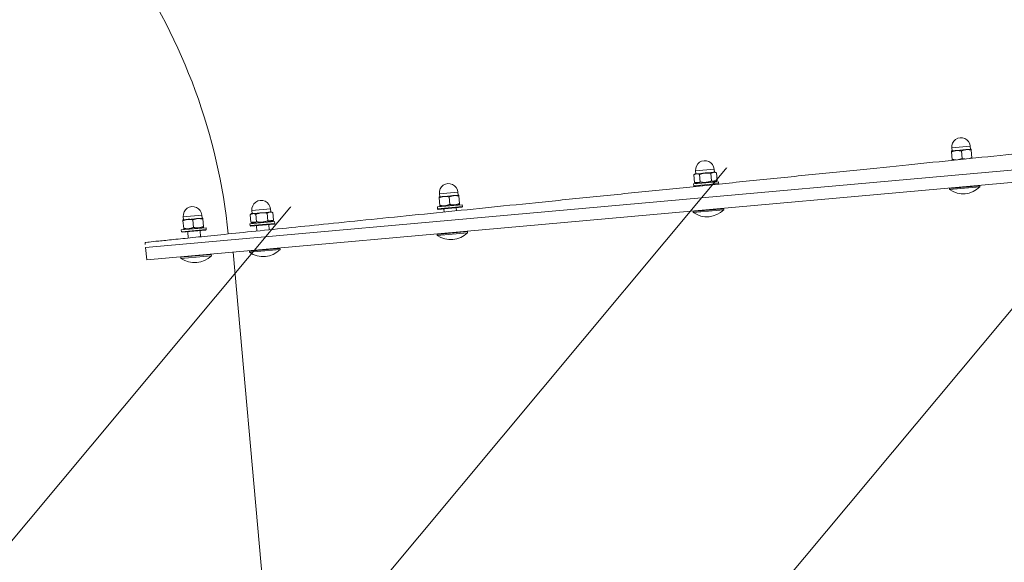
# Model space of a CAD drawing. Header units: metres. Extents: x 7493319 to 7493540, y 5986548 to 5986696.
# Tile 18 of 30: x 7493405.996 to 7493406.79, y 5986663.011 to 5986663.449. Entities that reach past the tile are written whole.
import ezdxf

# ---------------------------------------------------------------- set-up
doc = ezdxf.new("R2010")
doc.units = ezdxf.units.M
doc.header["$MEASUREMENT"] = 0
for name, color, linetype, lineweight in [('_k_kreskowanie', 250, 'CONTINUOUS', 5), ('_k_urzadzenia', 250, 'CONTINUOUS', 13), ('_k_widok', 7, 'CONTINUOUS', 18), ('_k_wymiar', 7, 'CONTINUOUS', 13), ('_k_ściany', 7, 'CONTINUOUS', 35)]:
    doc.layers.add(name, color=color, linetype=linetype, lineweight=lineweight)
doc.layers.add('_k_niewidoczna', color=72, linetype='CONTINUOUS', lineweight=9, plot=False)
doc.styles.add('GENERATED_STYLE_1', font='msgothic.ttc')

# ---------------------------------------------------------------- blocks, each defined once
blk = doc.blocks.new('3009EPZ')
at = {"layer": '_k_niewidoczna', "color": 1, "lineweight": 20, "insert": (-3.165554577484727, -0.2128368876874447), "char_height": 0.24, "width": 11.63444291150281, "attachment_point": 1, "line_spacing_factor": 1.55, "style": 'GENERATED_STYLE_1', "bg_fill": 2}
blk.add_mtext('\\A1;{\\f@MS Gothic|b0|i0|c238|p49;\\C256;\\P\\pxi-1,l1,t5;^I^I3009EPZ\\P\\pi-4,l4;^I}', dxfattribs=at)
blk = doc.blocks.new('42221')
at = {"layer": '_k_urzadzenia', "lineweight": 13}
for p, q in [((-3.832248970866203, 0.7282663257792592), (-3.832248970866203, 1.638266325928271)), ((-3.822248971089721, 1.638266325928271), (-3.822248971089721, 0.7282663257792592)), ((-3.822248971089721, 0.7282663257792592), (-3.822248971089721, 1.638266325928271)), ((-3.833460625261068, 1.378441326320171), (-3.833460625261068, 1.403091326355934)), ((-3.833460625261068, 1.403091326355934), (-3.832558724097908, 1.403091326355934)), ((-3.832558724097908, 1.378441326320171), (-3.832558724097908, 1.403091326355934)), ((-3.809440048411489, 1.39876632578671), (-3.803273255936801, 1.39876632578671)), ((-3.80255872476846, 1.394766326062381), (-3.80255872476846, 1.39876632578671)), ((-3.80255872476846, 1.398266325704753), (-3.800058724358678, 1.398266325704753)), ((-3.800058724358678, 1.38326632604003), (-3.800058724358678, 1.398266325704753)), ((-3.832558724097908, 1.39759645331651), (-3.832248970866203, 1.39759645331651)), ((-3.809440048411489, 1.390766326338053), (-3.803273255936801, 1.390766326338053)), ((-3.80255872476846, 1.386766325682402), (-3.80255872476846, 1.394766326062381)), ((-3.832558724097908, 1.388936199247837), (-3.832248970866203, 1.388936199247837)), ((-3.832558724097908, 1.383936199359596), (-3.832248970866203, 1.383936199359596)), ((-3.810164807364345, 1.382784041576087), (-3.81015457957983, 1.382766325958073)), ((-3.809440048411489, 1.382766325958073), (-3.803273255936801, 1.382766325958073)), ((-3.80255872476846, 1.382766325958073), (-3.80255872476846, 1.386766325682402)), ((-3.80255872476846, 1.38326632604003), (-3.800058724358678, 1.38326632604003)), ((-3.833460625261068, 1.378441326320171), (-3.832558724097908, 1.378441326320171)), ((-3.833460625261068, 1.170941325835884), (-3.833460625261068, 1.195591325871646)), ((-3.833460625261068, 1.195591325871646), (-3.832558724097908, 1.195591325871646)), ((-3.832558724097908, 1.170941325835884), (-3.832558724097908, 1.195591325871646)), ((-3.812443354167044, 1.192881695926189), (-3.812058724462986, 1.19326632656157)), ((-3.812058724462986, 1.19326632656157), (-3.812058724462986, 1.173266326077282)), ((-3.812058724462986, 1.19326632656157), (-3.810558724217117, 1.19326632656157)), ((-3.810558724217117, 1.19326632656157), (-3.810558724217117, 1.173266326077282)), ((-3.810558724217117, 1.190566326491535), (-3.809440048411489, 1.192503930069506)), ((-3.809440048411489, 1.192503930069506), (-3.803273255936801, 1.192503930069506)), ((-3.80255872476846, 1.191266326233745), (-3.803273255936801, 1.192503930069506)), ((-3.832558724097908, 1.188266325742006), (-3.832248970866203, 1.188266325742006)), ((-3.809440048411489, 1.187885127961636), (-3.803273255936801, 1.187885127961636)), ((-3.80255872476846, 1.190194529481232), (-3.80255872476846, 1.191266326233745)), ((-3.80255872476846, 1.190766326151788), (-3.800058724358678, 1.190766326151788)), ((-3.80255872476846, 1.183266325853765), (-3.80255872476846, 1.190194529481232)), ((-3.800058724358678, 1.175766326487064), (-3.800058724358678, 1.190766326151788)), ((-3.832558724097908, 1.178266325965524), (-3.832248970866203, 1.178266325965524)), ((-3.812618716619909, 1.178266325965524), (-3.812558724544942, 1.178266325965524)), ((-3.812558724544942, 1.173766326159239), (-3.812558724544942, 1.183266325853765)), ((-3.810558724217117, 1.175966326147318), (-3.809440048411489, 1.174028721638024)), ((-3.809440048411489, 1.178647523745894), (-3.803273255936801, 1.178647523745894)), ((-3.80255872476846, 1.17633812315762), (-3.80255872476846, 1.183266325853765)), ((-3.80255872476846, 1.175266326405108), (-3.80255872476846, 1.17633812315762)), ((-3.80255872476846, 1.175766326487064), (-3.800058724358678, 1.175766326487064)), ((-3.833460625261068, 1.170941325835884), (-3.832558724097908, 1.170941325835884)), ((-3.812558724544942, 1.173766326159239), (-3.812058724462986, 1.173266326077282)), ((-3.812058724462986, 1.173266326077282), (-3.810558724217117, 1.173266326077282)), ((-3.809440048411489, 1.174028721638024), (-3.803273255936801, 1.174028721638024)), ((-3.80255872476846, 1.175266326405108), (-3.803273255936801, 1.174028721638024)), ((-3.833460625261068, 0.9634413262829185), (-3.833460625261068, 0.9880913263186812)), ((-3.833460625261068, 0.9880913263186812), (-3.832558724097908, 0.9880913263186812)), ((-3.832558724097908, 0.9634413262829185), (-3.832558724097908, 0.9880913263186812)), ((-3.812558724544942, 0.985266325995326), (-3.812058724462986, 0.9857663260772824)), ((-3.812558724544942, 0.9662663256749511), (-3.812558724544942, 0.985266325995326)), ((-3.812058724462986, 0.9857663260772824), (-3.812058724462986, 0.9657663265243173)), ((-3.812058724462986, 0.9857663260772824), (-3.810558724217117, 0.9857663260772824)), ((-3.810558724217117, 0.9857663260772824), (-3.810558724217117, 0.9657663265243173)), ((-3.832558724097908, 0.9825964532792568), (-3.832248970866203, 0.9825964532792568)), ((-3.832558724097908, 0.9775964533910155), (-3.832248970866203, 0.9775964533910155)), ((-3.814988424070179, 0.9807663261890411), (-3.812558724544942, 0.9807663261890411)), ((-3.810558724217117, 0.983066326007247), (-3.81015457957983, 0.9837663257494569)), ((-3.809440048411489, 0.9837663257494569), (-3.803273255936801, 0.9837663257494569)), ((-3.80255872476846, 0.9797663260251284), (-3.80255872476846, 0.9837663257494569)), ((-3.80255872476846, 0.9832663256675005), (-3.800058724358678, 0.9832663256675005)), ((-3.80255872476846, 0.9717663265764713), (-3.80255872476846, 0.9797663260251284)), ((-3.800058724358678, 0.9682663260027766), (-3.800058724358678, 0.9832663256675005)), ((-3.815108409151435, 0.9707663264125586), (-3.812558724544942, 0.9707663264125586)), ((-3.809440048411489, 0.9757663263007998), (-3.803273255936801, 0.9757663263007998)), ((-3.80255872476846, 0.9677663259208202), (-3.80255872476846, 0.9717663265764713)), ((-3.833460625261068, 0.9634413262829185), (-3.832558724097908, 0.9634413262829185)), ((-3.832558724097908, 0.9689361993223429), (-3.832248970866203, 0.9689361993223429)), ((-3.812558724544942, 0.9662663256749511), (-3.812058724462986, 0.9657663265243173)), ((-3.812058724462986, 0.9657663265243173), (-3.810558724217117, 0.9657663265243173)), ((-3.810558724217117, 0.9684663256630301), (-3.81015457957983, 0.9677663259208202)), ((-3.809440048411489, 0.9677663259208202), (-3.803273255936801, 0.9677663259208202)), ((-3.80255872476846, 0.9682663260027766), (-3.800058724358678, 0.9682663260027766)), ((-3.833460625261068, 0.8115407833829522), (-3.833460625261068, 0.836190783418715)), ((-3.833460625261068, 0.836190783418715), (-3.832558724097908, 0.836190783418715)), ((-3.832558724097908, 0.8115407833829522), (-3.832558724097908, 0.836190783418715)), ((-3.832558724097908, 0.8306959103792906), (-3.832248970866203, 0.8306959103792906)), ((-3.816811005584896, 0.8288657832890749), (-3.812558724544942, 0.8288657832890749)), ((-3.812558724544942, 0.8333657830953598), (-3.812058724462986, 0.8338657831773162)), ((-3.812558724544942, 0.8143657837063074), (-3.812558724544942, 0.8333657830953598)), ((-3.812058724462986, 0.8338657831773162), (-3.812058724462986, 0.813865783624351)), ((-3.812058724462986, 0.8338657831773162), (-3.810558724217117, 0.8338657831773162)), ((-3.810558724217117, 0.8338657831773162), (-3.810558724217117, 0.813865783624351)), ((-3.810558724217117, 0.8311657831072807), (-3.809440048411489, 0.8331033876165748)), ((-3.809440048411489, 0.8331033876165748), (-3.803273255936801, 0.8331033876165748)), ((-3.809440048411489, 0.8284845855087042), (-3.803273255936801, 0.8284845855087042)), ((-3.80255872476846, 0.8318657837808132), (-3.803273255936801, 0.8331033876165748)), ((-3.80255872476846, 0.8307939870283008), (-3.80255872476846, 0.8318657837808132)), ((-3.80255872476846, 0.8313657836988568), (-3.800058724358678, 0.8313657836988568)), ((-3.80255872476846, 0.8238657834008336), (-3.80255872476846, 0.8307939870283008)), ((-3.800058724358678, 0.8163657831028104), (-3.800058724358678, 0.8313657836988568)), ((-3.832558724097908, 0.8220356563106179), (-3.832248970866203, 0.8220356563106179)), ((-3.816930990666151, 0.8188657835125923), (-3.812558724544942, 0.8188657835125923)), ((-3.809440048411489, 0.819246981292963), (-3.803273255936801, 0.819246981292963)), ((-3.80255872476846, 0.816937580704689), (-3.80255872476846, 0.8238657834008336)), ((-3.833460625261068, 0.8115407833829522), (-3.832558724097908, 0.8115407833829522)), ((-3.832558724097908, 0.8170356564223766), (-3.832248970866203, 0.8170356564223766)), ((-3.812558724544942, 0.8143657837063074), (-3.812058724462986, 0.813865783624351)), ((-3.812058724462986, 0.813865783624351), (-3.810558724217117, 0.813865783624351)), ((-3.810558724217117, 0.8165657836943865), (-3.809440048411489, 0.8146281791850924)), ((-3.809440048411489, 0.8146281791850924), (-3.803273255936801, 0.8146281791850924)), ((-3.80255872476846, 0.8158657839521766), (-3.803273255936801, 0.8146281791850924)), ((-3.80255872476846, 0.8158657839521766), (-3.80255872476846, 0.816937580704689)), ((-3.80255872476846, 0.8163657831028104), (-3.800058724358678, 0.8163657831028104)), ((-3.832248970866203, 0.7982663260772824), (-4.572248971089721, 0.7982663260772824)), ((-3.833460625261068, 0.7559413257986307), (-3.833460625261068, 0.7805913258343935)), ((-3.833460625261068, 0.7805913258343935), (-3.832558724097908, 0.7805913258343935)), ((-3.832558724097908, 0.7559413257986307), (-3.832558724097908, 0.7805913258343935)), ((-3.832558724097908, 0.7732663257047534), (-3.832248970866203, 0.7732663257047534)), ((-3.817478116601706, 0.7732663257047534), (-3.812558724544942, 0.7732663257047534)), ((-3.812558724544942, 0.7777663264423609), (-3.812058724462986, 0.7782663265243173)), ((-3.812558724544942, 0.7587663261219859), (-3.812558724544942, 0.7777663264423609)), ((-3.812058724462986, 0.7782663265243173), (-3.812058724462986, 0.7582663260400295)), ((-3.812058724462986, 0.7782663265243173), (-3.810558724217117, 0.7782663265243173)), ((-3.810558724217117, 0.7782663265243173), (-3.810558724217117, 0.7582663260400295)), ((-3.810558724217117, 0.7755663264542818), (-3.81015457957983, 0.7762663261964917)), ((-3.809440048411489, 0.7762663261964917), (-3.803273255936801, 0.7762663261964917)), ((-3.80255872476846, 0.7722663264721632), (-3.80255872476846, 0.7762663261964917)), ((-3.80255872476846, 0.7757663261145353), (-3.800058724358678, 0.7757663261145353)), ((-3.80255872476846, 0.7642663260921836), (-3.80255872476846, 0.7722663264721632)), ((-3.800058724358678, 0.7607663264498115), (-3.800058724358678, 0.7757663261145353)), ((-3.832558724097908, 0.7632663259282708), (-3.832248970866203, 0.7632663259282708)), ((-3.817598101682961, 0.7632663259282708), (-3.812558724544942, 0.7632663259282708)), ((-3.809440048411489, 0.7682663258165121), (-3.803273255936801, 0.7682663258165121)), ((-3.80255872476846, 0.7602663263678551), (-3.80255872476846, 0.7642663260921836)), ((-3.833460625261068, 0.7559413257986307), (-3.832558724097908, 0.7559413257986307)), ((-3.812558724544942, 0.7587663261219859), (-3.812058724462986, 0.7582663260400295)), ((-3.812058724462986, 0.7582663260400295), (-3.810558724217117, 0.7582663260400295)), ((-3.810558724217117, 0.760966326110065), (-3.81015457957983, 0.7602663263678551)), ((-3.809440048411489, 0.7602663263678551), (-3.803273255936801, 0.7602663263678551)), ((-3.80255872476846, 0.7607663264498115), (-3.800058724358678, 0.7607663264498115)), ((-3.822248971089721, 0.7282663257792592), (-3.832248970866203, 0.7282663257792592))]:
    blk.add_line(p, q, dxfattribs=at)
for centre, radius, start, end in [((-3.82292600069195, 0.3192198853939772), 1.246520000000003, 60.68437219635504, 89.31256856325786), ((-3.81873872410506, 1.390766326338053), 0.01920000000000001, 140.0643322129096, 219.9356677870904), ((-3.800058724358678, 1.390766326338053), 0.00750000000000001, 270, 90), ((-3.81873872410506, 1.183266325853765), 0.01920000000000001, 140.0643322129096, 219.9356677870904), ((-3.800058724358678, 1.183266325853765), 0.007500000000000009, 270, 90), ((-3.81873872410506, 0.9757663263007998), 0.01920000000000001, 140.0643322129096, 219.9356677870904), ((-3.800058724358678, 0.9757663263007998), 0.007500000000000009, 270, 90), ((-3.81873872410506, 0.8238657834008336), 0.01920000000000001, 140.0643322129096, 219.9356677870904), ((-3.800058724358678, 0.8238657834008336), 0.00750000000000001, 270, 90), ((-3.82292600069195, 0.3192198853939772), 0.4765200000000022, 60.68437219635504, 89.31256856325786), ((-3.81873872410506, 0.7682663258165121), 0.01920000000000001, 140.0643322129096, 219.9356677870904), ((-3.800058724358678, 0.7682663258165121), 0.007500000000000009, 270, 90), ((-3.822248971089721, 0.3217463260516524), 0.4065199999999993, 89.40371158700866, 90)]:
    blk.add_arc(centre, radius, start, end, dxfattribs=at)
blk.add_open_spline([(-3.818018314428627, 0.7282443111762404), (-3.818018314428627, 0.7282443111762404), (-3.818010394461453, 0.7289043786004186), (-3.817975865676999, 0.7317821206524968), (-3.817949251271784, 0.7340003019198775), (-3.817877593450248, 0.7399724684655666), (-3.817832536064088, 0.7437277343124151), (-3.817727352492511, 0.7524941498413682), (-3.81766723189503, 0.7575048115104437), (-3.817538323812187, 0.7682484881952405), (-3.817463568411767, 0.7744787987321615), (-3.817294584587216, 0.7885625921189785), (-3.817200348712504, 0.796416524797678), (-3.81699628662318, 0.8134238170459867), (-3.816886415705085, 0.8225808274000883), (-3.816657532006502, 0.8416567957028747), (-3.81653852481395, 0.8515753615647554), (-3.816300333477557, 0.8714270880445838), (-3.816170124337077, 0.8822791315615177), (-3.815892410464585, 0.9054248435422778), (-3.815744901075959, 0.9177188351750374), (-3.815439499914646, 0.9431720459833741), (-3.815281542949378, 0.9563367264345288), (-3.814963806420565, 0.9828181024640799), (-3.814804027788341, 0.9961345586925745), (-3.814492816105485, 1.022072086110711), (-3.814326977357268, 1.035893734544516), (-3.813982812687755, 1.064577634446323), (-3.813804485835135, 1.079440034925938), (-3.813444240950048, 1.109464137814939), (-3.813262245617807, 1.124632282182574), (-3.812904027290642, 1.154487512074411), (-3.812727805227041, 1.169174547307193), (-3.812390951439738, 1.197249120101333), (-3.812214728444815, 1.211936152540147), (-3.81185651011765, 1.241791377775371), (-3.811674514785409, 1.256959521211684), (-3.811314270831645, 1.286983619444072), (-3.811135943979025, 1.301846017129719), (-3.810791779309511, 1.330529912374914), (-3.810625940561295, 1.344351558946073), (-3.810314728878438, 1.370289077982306), (-3.810154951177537, 1.383605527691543), (-3.809837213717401, 1.410086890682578), (-3.809679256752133, 1.423251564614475), (-3.809373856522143, 1.448704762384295), (-3.809226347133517, 1.460998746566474), (-3.808948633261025, 1.484144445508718), (-3.808818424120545, 1.494996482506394), (-3.808580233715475, 1.514848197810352), (-3.8084612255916, 1.524766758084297), (-3.808232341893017, 1.543842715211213), (-3.808122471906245, 1.552999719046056), (-3.807918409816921, 1.570007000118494), (-3.807824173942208, 1.577860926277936), (-3.807655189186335, 1.591944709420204), (-3.807580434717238, 1.59817501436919), (-3.807451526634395, 1.608918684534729), (-3.807391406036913, 1.613929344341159), (-3.807286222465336, 1.622695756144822), (-3.807241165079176, 1.626451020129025), (-3.80716950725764, 1.632423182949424), (-3.807142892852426, 1.634641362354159), (-3.807108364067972, 1.637519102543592), (-3.807100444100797, 1.638179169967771), (-3.807100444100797, 1.638179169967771)], degree=3, knots=[134.7676199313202, 134.7676199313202, 134.7676199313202, 134.7676199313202, 138.9791061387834, 138.9791061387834, 143.1905923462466, 143.1905923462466, 147.4020785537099, 147.4020785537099, 151.6135647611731, 151.6135647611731, 155.8250534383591, 155.8250534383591, 160.0365421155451, 160.0365421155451, 164.2480307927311, 164.2480307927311, 168.4595194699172, 168.4595194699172, 172.6710091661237, 172.6710091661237, 176.8824988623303, 176.8824988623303, 181.0939885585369, 181.0939885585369, 185.3054782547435, 185.3054782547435, 189.516967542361, 189.516967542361, 193.7284568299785, 193.7284568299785, 197.939946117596, 197.939946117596, 202.1514354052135, 202.1514354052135, 206.3629240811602, 206.3629240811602, 210.5744127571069, 210.5744127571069, 214.7859014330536, 214.7859014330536, 218.9973901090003, 218.9973901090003, 223.208877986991, 223.208877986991, 227.4203658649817, 227.4203658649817, 231.6318537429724, 231.6318537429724, 235.8433416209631, 235.8433416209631, 240.0548290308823, 240.0548290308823, 244.2663164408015, 244.2663164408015, 248.4778038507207, 248.4778038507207, 252.6892912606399, 252.6892912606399, 256.90077841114, 256.90077841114, 261.1122655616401, 261.1122655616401, 265.3237527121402, 265.3237527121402, 269.5352398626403, 269.5352398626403, 269.5352398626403, 269.5352398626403], dxfattribs=at)
for points, weights in [([(-3.809440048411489, 1.39876632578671), (-3.809824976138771, 1.397611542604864), (-3.80999930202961, 1.396577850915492)], [1, 1.040234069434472, 1.059540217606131]), ([(-3.809973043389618, 1.39876632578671), (-3.809797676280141, 1.39876632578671), (-3.809440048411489, 1.39876632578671)], [1.056586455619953, 1.037274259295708, 1]), ([(-3.80255872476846, 1.394766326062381), (-3.80255872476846, 1.396622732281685), (-3.803273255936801, 1.39876632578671)], [1, 1.037954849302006, 1]), ([(-3.803273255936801, 1.39876632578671), (-3.80255872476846, 1.39876632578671), (-3.80255872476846, 1.39876632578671)], [1, 1.037954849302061, 1]), ([(-3.809440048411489, 1.390766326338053), (-3.80996971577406, 1.389177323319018), (-3.810104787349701, 1.387786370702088)], [1, 1.056213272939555, 1.071574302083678]), ([(-3.810039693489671, 1.39321147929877), (-3.809871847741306, 1.39206172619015), (-3.809440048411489, 1.390766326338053)], [1.064116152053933, 1.04535554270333, 1]), ([(-3.803273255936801, 1.390766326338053), (-3.80255872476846, 1.392909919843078), (-3.80255872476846, 1.394766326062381)], [1, 1.037954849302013, 1]), ([(-3.80255872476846, 1.386766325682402), (-3.80255872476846, 1.388622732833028), (-3.803273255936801, 1.390766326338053)], [1, 1.037954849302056, 1]), ([(-3.809440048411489, 1.382766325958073), (-3.81015457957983, 1.382766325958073), (-3.81015457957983, 1.382766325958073)], [1, 1.077350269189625, 1.077350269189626]), ([(-3.810126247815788, 1.385997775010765), (-3.81001565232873, 1.384493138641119), (-3.809440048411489, 1.382766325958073)], [1.07405613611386, 1.061387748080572, 1]), ([(-3.803273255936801, 1.382766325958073), (-3.80255872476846, 1.384909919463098), (-3.80255872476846, 1.386766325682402)], [1, 1.037954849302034, 1]), ([(-3.80255872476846, 1.382766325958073), (-3.80255872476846, 1.382766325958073), (-3.803273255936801, 1.382766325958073)], [1, 1.037954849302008, 1]), ([(-3.809440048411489, 1.192503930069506), (-3.81077338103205, 1.190194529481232), (-3.809440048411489, 1.187885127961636)], [1, 1.154700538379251, 1]), ([(-3.80255872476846, 1.190194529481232), (-3.80255872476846, 1.191266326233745), (-3.803273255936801, 1.192503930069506)], [1, 1.03795484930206, 1]), ([(-3.809440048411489, 1.187885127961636), (-3.810773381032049, 1.183266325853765), (-3.809440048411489, 1.178647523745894)], [1, 1.154700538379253, 1]), ([(-3.803273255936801, 1.187885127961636), (-3.80255872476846, 1.18912273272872), (-3.80255872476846, 1.190194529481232)], [1, 1.037954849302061, 1]), ([(-3.80255872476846, 1.183266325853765), (-3.80255872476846, 1.18540991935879), (-3.803273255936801, 1.187885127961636)], [1, 1.037954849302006, 1]), ([(-3.809440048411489, 1.178647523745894), (-3.810773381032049, 1.17633812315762), (-3.809440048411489, 1.174028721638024)], [1, 1.154700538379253, 1]), ([(-3.803273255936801, 1.178647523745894), (-3.80255872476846, 1.18112273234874), (-3.80255872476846, 1.183266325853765)], [1, 1.037954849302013, 1]), ([(-3.80255872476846, 1.17633812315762), (-3.80255872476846, 1.177409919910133), (-3.803273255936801, 1.178647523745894)], [1, 1.037954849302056, 1]), ([(-3.803273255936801, 1.174028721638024), (-3.80255872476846, 1.175266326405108), (-3.80255872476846, 1.17633812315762)], [1, 1.037954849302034, 1]), ([(-3.81015457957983, 0.983766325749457), (-3.81015457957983, 0.983766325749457), (-3.809440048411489, 0.9837663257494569)], [1.077350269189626, 1.077350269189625, 1]), ([(-3.809440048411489, 0.9837663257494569), (-3.81077338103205, 0.9797663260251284), (-3.809440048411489, 0.9757663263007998)], [1, 1.154700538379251, 1]), ([(-3.80255872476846, 0.9797663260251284), (-3.80255872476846, 0.981622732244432), (-3.803273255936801, 0.9837663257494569)], [1, 1.03795484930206, 1]), ([(-3.803273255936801, 0.9837663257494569), (-3.80255872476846, 0.9837663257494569), (-3.80255872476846, 0.9837663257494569)], [1, 1.03795484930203, 1]), ([(-3.803273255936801, 0.9757663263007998), (-3.80255872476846, 0.9779099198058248), (-3.80255872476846, 0.9797663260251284)], [1, 1.037954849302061, 1]), ([(-3.809440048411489, 0.9757663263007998), (-3.810773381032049, 0.9717663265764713), (-3.809440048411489, 0.9677663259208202)], [1, 1.154700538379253, 1]), ([(-3.80255872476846, 0.9717663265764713), (-3.80255872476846, 0.9736227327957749), (-3.803273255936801, 0.9757663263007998)], [1, 1.037954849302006, 1]), ([(-3.803273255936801, 0.9677663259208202), (-3.80255872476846, 0.9699099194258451), (-3.80255872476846, 0.9717663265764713)], [1, 1.037954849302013, 1]), ([(-3.809440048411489, 0.9677663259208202), (-3.81015457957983, 0.9677663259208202), (-3.81015457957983, 0.9677663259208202)], [1, 1.077350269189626, 1.077350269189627]), ([(-3.80255872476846, 0.9677663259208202), (-3.80255872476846, 0.9677663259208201), (-3.803273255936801, 0.9677663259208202)], [1, 1.037954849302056, 1]), ([(-3.809440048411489, 0.8331033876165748), (-3.810773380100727, 0.8307939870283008), (-3.809440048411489, 0.8284845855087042)], [1, 1.154700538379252, 1]), ([(-3.809440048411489, 0.8284845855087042), (-3.81077338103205, 0.8238657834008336), (-3.809440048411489, 0.819246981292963)], [1, 1.154700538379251, 1]), ([(-3.80255872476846, 0.8307939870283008), (-3.80255872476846, 0.8318657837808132), (-3.803273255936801, 0.8331033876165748)], [1, 1.037954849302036, 1]), ([(-3.803273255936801, 0.8284845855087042), (-3.80255872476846, 0.8297221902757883), (-3.80255872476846, 0.8307939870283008)], [1, 1.03795484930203, 1]), ([(-3.80255872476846, 0.8238657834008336), (-3.80255872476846, 0.8260093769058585), (-3.803273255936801, 0.8284845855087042)], [1, 1.03795484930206, 1]), ([(-3.809440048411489, 0.819246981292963), (-3.810773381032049, 0.816937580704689), (-3.809440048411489, 0.8146281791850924)], [1, 1.154700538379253, 1]), ([(-3.803273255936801, 0.819246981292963), (-3.80255872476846, 0.8217221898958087), (-3.80255872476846, 0.8238657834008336)], [1, 1.037954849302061, 1]), ([(-3.80255872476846, 0.816937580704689), (-3.80255872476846, 0.8180093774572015), (-3.803273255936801, 0.819246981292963)], [1, 1.037954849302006, 1]), ([(-3.803273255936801, 0.8146281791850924), (-3.80255872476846, 0.8158657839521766), (-3.80255872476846, 0.816937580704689)], [1, 1.037954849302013, 1]), ([(-3.810154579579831, 0.7762663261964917), (-3.810154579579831, 0.7762663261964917), (-3.809440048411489, 0.7762663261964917)], [1.077350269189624, 1.077350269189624, 1]), ([(-3.809440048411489, 0.7762663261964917), (-3.810773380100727, 0.7722663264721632), (-3.809440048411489, 0.7682663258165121)], [1, 1.154700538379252, 1]), ([(-3.80255872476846, 0.7722663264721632), (-3.80255872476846, 0.7741227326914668), (-3.803273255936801, 0.7762663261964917)], [1, 1.037954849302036, 1]), ([(-3.803273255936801, 0.7762663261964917), (-3.80255872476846, 0.7762663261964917), (-3.80255872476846, 0.7762663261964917)], [1, 1.03795484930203, 1]), ([(-3.803273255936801, 0.7682663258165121), (-3.80255872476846, 0.770409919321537), (-3.80255872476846, 0.7722663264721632)], [1, 1.03795484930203, 1]), ([(-3.809440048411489, 0.7682663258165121), (-3.81077338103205, 0.7642663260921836), (-3.809440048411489, 0.7602663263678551)], [1, 1.154700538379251, 1]), ([(-3.80255872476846, 0.7642663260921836), (-3.80255872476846, 0.7661227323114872), (-3.803273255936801, 0.7682663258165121)], [1, 1.03795484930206, 1]), ([(-3.803273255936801, 0.7602663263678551), (-3.80255872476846, 0.76240991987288), (-3.80255872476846, 0.7642663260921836)], [1, 1.037954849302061, 1]), ([(-3.809440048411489, 0.7602663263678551), (-3.81015457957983, 0.7602663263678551), (-3.81015457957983, 0.7602663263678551)], [1, 1.077350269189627, 1.077350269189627]), ([(-3.80255872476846, 0.7602663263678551), (-3.80255872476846, 0.7602663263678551), (-3.803273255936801, 0.7602663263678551)], [1, 1.037954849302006, 1])]:
    blk.add_rational_spline(points, weights, degree=2, dxfattribs=at)
blk = doc.blocks.new('PZ')
at = {"layer": '_k_kreskowanie'}
h = blk.add_hatch(dxfattribs=at)
h.set_pattern_fill('ANSI31', color=30, scale=2)
h.set_pattern_definition([(44.99999999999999, (0, 9.999999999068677), (-0.1767766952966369, 0.1767766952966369), [])])
h.paths.add_polyline_path([(0, 0), (-10.00000000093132, -9.313225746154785e-10), (-10, -8), (0, -8.000000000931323)])
at = {"layer": '_k_wymiar'}
blk.add_blockref('3009EPZ', (-4.874138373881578, -2.223998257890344), dxfattribs=at)
at = {"layer": '_k_wymiar', "xscale": -1, "rotation": 270}
blk.add_blockref('42221', (-3.302318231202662, -0.2372885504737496), dxfattribs=at)
blk = doc.blocks.new('dz_89')
at = {"layer": '_k_widok', "rotation": 2.995343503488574}
blk.add_blockref('PZ', (62.81248085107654, 35.40524195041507), dxfattribs=at)

msp = doc.modelspace()

# ---------------------------------------------------------------- block references
at = {"layer": '_k_ściany', "rotation": 2.126854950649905}
msp.add_blockref('dz_89', (7493346.843220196, 5986629.826319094), dxfattribs=at)

doc.saveas('drawing.dxf')
